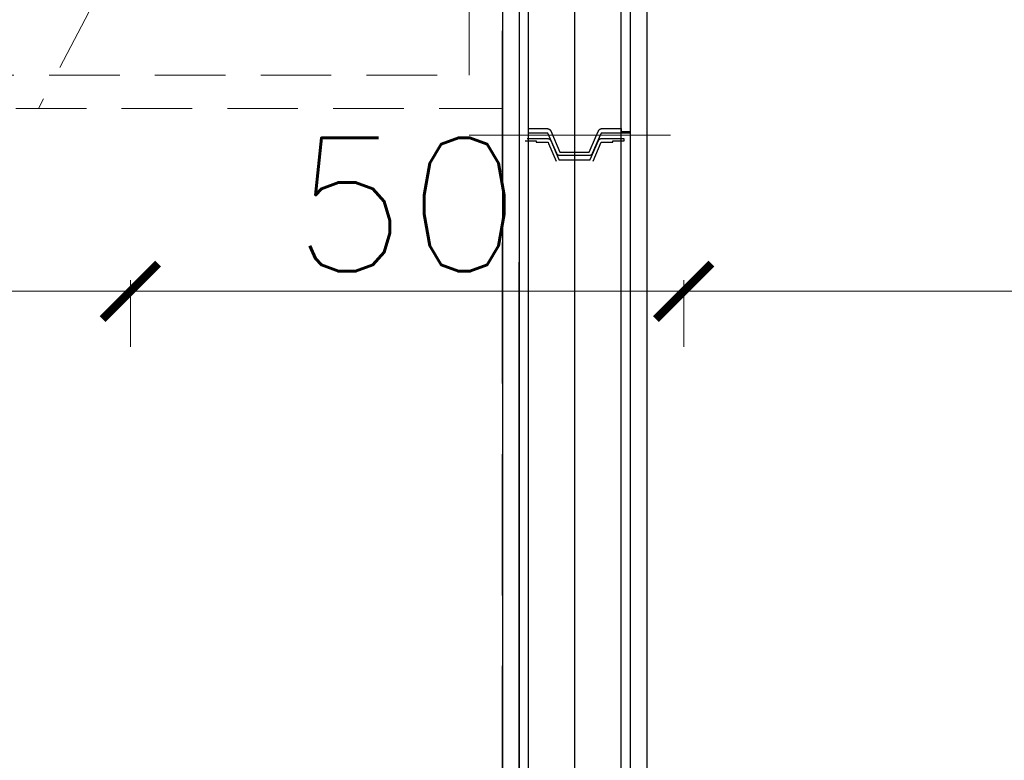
# Model space of a CAD drawing. Header units: millimetres. Extents: x -587 to 358276, y -26688 to 221215.
# Tile 82 of 256: x 9329 to 9418, y 9850 to 9917. Entities that reach past the tile are written whole.
import ezdxf
from ezdxf.lldxf.tags import DXFTag

# ---------------------------------------------------------------- set-up
doc = ezdxf.new("R2010")
doc.units = ezdxf.units.MM
doc.header["$MEASUREMENT"] = 0
doc.linetypes.add('DASHED2', pattern=[9.525, 6.35, -3.175])
for name, color, linetype in [('_I_EKO_PODKLAD 3', 252, 'Continuous'), ('AVECO', 40, 'Continuous'), ('AVECO MODUŁY', 40, 'Continuous'), ('AVECO TORY', 7, 'Continuous')]:
    doc.layers.add(name, color=color, linetype=linetype)
for name, color, linetype, lineweight in [('A_linie osiowe', 30, 'BORDER2', 13), ('A_wyposażenie', 7, 'Continuous', 9), ('wymiarowanie', 176, 'Continuous', 9)]:
    doc.layers.add(name, color=color, linetype=linetype, lineweight=lineweight)
doc.styles.add('styl2', font='simplex.shx')
tags = doc.linetypes.add('BORDER2', pattern=[22.225, 6.35, -3.175, 6.35, -3.175, 0, -3.175]).pattern_tags.tags
tags[14:15] = [DXFTag(74, 4), DXFTag(75, 0), DXFTag(340, '0'), DXFTag(46, 1.0), DXFTag(50, 0.0), DXFTag(44, 0.0), DXFTag(45, 0.0)]
tags[12:13] = [DXFTag(74, 4), DXFTag(75, 0), DXFTag(340, '0'), DXFTag(46, 1.0), DXFTag(50, 0.0), DXFTag(44, 0.0), DXFTag(45, 0.0)]
tags[10:11] = [DXFTag(74, 4), DXFTag(75, 0), DXFTag(340, '0'), DXFTag(46, 1.0), DXFTag(50, 0.0), DXFTag(44, 0.0), DXFTag(45, 0.0)]
tags[8:9] = [DXFTag(74, 4), DXFTag(75, 0), DXFTag(340, '0'), DXFTag(46, 1.0), DXFTag(50, 0.0), DXFTag(44, 0.0), DXFTag(45, 0.0)]
tags[6:7] = [DXFTag(74, 4), DXFTag(75, 0), DXFTag(340, '0'), DXFTag(46, 1.0), DXFTag(50, 0.0), DXFTag(44, 0.0), DXFTag(45, 0.0)]
tags[4:5] = [DXFTag(74, 4), DXFTag(75, 0), DXFTag(340, '0'), DXFTag(46, 1.0), DXFTag(50, 0.0), DXFTag(44, 0.0), DXFTag(45, 0.0)]
doc.dimstyles.new('Skala 1-50', dxfattribs={"dimtxt": 12, "dimasz": 5, "dimexe": 1, "dimexo": 1, "dimgap": 1.5, "dimtad": 1, "dimdec": 1, "dimrnd": 0.5, "dimtxsty": 'styl2', "dimblk": 'ARCHTICK', "dimcen": 5, "dimadec": 0, "dimazin": 0, "dimtfac": 1, "dimtdec": 1, "dimtmove": 1, "dimatfit": 3, "dimldrblk": 'ARCHTICK', "dimfxl": 5, "dimfxlon": 1, "dimlwd": -1, "dimlwe": -1, "dimarcsym": 0})

# ---------------------------------------------------------------- blocks, each defined once
blk = doc.blocks.new('_ArchTick')
at = {"color": 0, "linetype": 'ByBlock', "const_width": 0.15}
blk.add_lwpolyline([(-0.5, -0.5), (0.5, 0.5)], dxfattribs=at)
blk = doc.blocks.new('*D3964')
at = {"layer": 'Defpoints', "color": 0}
for p in [(9339.009, 9892.385), (9189.009, 9788.833), (9339.009, 9788.833)]:
    blk.add_point(p, dxfattribs=at)
at = {"layer": 'wymiarowanie', "color": 0}
for p, q in [((9189.009, 9887.385), (9189.009, 9893.385)), ((9339.009, 9887.385), (9339.009, 9893.385)), ((9189.009, 9892.385), (9339.009, 9892.385))]:
    blk.add_line(p, q, dxfattribs=at)
at = {"layer": 'wymiarowanie', "color": 0, "xscale": 5, "yscale": 5, "zscale": 5, "rotation": 180}
blk.add_blockref('_ArchTick', (9189.009, 9892.385), dxfattribs=at)
at = {"layer": 'wymiarowanie', "color": 0, "xscale": 5, "yscale": 5, "zscale": 5}
blk.add_blockref('_ArchTick', (9339.009, 9892.385), dxfattribs=at)
at = {"layer": 'wymiarowanie', "color": 0, "insert": (9264.009, 9900.187), "char_height": 12, "attachment_point": 5, "style": 'styl2'}
blk.add_mtext('150', dxfattribs=at)
blk = doc.blocks.new('*D3965')
at = {"layer": 'Defpoints', "color": 0}
for p in [(9388.822, 9892.385), (9339.009, 9788.833), (9388.822, 9788.833)]:
    blk.add_point(p, dxfattribs=at)
at = {"layer": 'wymiarowanie', "color": 0}
for p, q in [((9339.009, 9887.385), (9339.009, 9893.385)), ((9388.822, 9887.385), (9388.822, 9893.385)), ((9339.009, 9892.385), (9388.822, 9892.385))]:
    blk.add_line(p, q, dxfattribs=at)
at = {"layer": 'wymiarowanie', "color": 0, "xscale": 5, "yscale": 5, "zscale": 5, "rotation": 180}
blk.add_blockref('_ArchTick', (9339.009, 9892.385), dxfattribs=at)
at = {"layer": 'wymiarowanie', "color": 0, "xscale": 5, "yscale": 5, "zscale": 5}
blk.add_blockref('_ArchTick', (9388.822, 9892.385), dxfattribs=at)
at = {"layer": 'wymiarowanie', "color": 0, "insert": (9363.915, 9900.187), "char_height": 12, "attachment_point": 5, "style": 'styl2'}
blk.add_mtext('50', dxfattribs=at)
blk = doc.blocks.new('*D3966')
at = {"layer": 'Defpoints', "color": 0}
for p in [(9538.822, 9892.385), (9388.822, 9788.833), (9538.822, 9788.833)]:
    blk.add_point(p, dxfattribs=at)
at = {"layer": 'wymiarowanie', "color": 0}
for p, q in [((9388.822, 9887.385), (9388.822, 9893.385)), ((9538.822, 9887.385), (9538.822, 9893.385)), ((9388.822, 9892.385), (9538.822, 9892.385))]:
    blk.add_line(p, q, dxfattribs=at)
at = {"layer": 'wymiarowanie', "color": 0, "xscale": 5, "yscale": 5, "zscale": 5, "rotation": 180}
blk.add_blockref('_ArchTick', (9388.822, 9892.385), dxfattribs=at)
at = {"layer": 'wymiarowanie', "color": 0, "xscale": 5, "yscale": 5, "zscale": 5}
blk.add_blockref('_ArchTick', (9538.822, 9892.385), dxfattribs=at)
at = {"layer": 'wymiarowanie', "color": 0, "insert": (9463.822, 9900.187), "char_height": 12, "attachment_point": 5, "style": 'styl2'}
blk.add_mtext('150', dxfattribs=at)

msp = doc.modelspace()

# ---------------------------------------------------------------- linework, layer by layer
at = {"layer": '_I_EKO_PODKLAD 3', "color": 5, "linetype": 'DASHED2', "ltscale": 2}
msp.add_line((9372.499, 9788.833), (9372.499, 10365.413), dxfattribs=at)
msp.add_line((9372.499, 9788.833), (9372.499, 10365.413), dxfattribs=at)
at = {"layer": 'A_linie osiowe', "color": 7, "ltscale": 0.5}
msp.add_line((9387.617, 9906.421), (9369.499, 9906.421), dxfattribs=at)
at = {"layer": 'A_wyposażenie', "color": 7, "linetype": 'DASHED2'}
msp.add_line((9361.973, 9968.833), (9330.743, 9908.833), dxfattribs=at)
msp.add_line((9361.973, 9968.833), (9330.743, 9908.833), dxfattribs=at)
for points in [[(9372.499, 9908.833), (9372.499, 9968.833), (9252.499, 9968.833), (9252.499, 9908.833)], [(9372.499, 9908.833), (9372.499, 9968.833), (9252.499, 9968.833), (9252.499, 9908.833)], [(9369.499, 9911.833), (9369.499, 9965.833), (9255.499, 9965.833), (9255.499, 9911.833)], [(9369.499, 9911.833), (9369.499, 9965.833), (9255.499, 9965.833), (9255.499, 9911.833)]]:
    msp.add_lwpolyline(points, close=True, dxfattribs=at)
at = {"layer": 'AVECO', "color": 7}
for p, q in [((9374.549, 9905.933), (9375.549, 9905.933)), ((9375.707, 9906.103), (9374.738, 9906.103)), ((9374.738, 9905.933), (9375.549, 9905.933)), ((9375.549, 9905.933), (9375.549, 9905.81)), ((9375.549, 9905.81), (9375.707, 9905.81)), ((9376.326, 9906.103), (9375.707, 9906.103)), ((9375.707, 9905.81), (9376.326, 9905.81)), ((9376.555, 9906.104), (9376.326, 9906.103)), ((9376.326, 9905.81), (9376.605, 9905.81)), ((9376.565, 9906.104), (9376.555, 9906.104)), ((9376.576, 9906.103), (9376.565, 9906.104)), ((9376.586, 9906.103), (9376.576, 9906.103)), ((9376.597, 9906.102), (9376.586, 9906.103)), ((9376.608, 9906.1), (9376.597, 9906.102)), ((9376.605, 9905.81), (9376.663, 9905.674)), ((9376.618, 9906.099), (9376.608, 9906.1)), ((9376.629, 9906.097), (9376.618, 9906.099)), ((9376.639, 9906.094), (9376.629, 9906.097)), ((9376.65, 9906.092), (9376.639, 9906.094)), ((9376.66, 9906.089), (9376.65, 9906.092)), ((9376.671, 9906.086), (9376.66, 9906.089)), ((9376.663, 9905.674), (9377.342, 9904.086)), ((9376.681, 9906.082), (9376.671, 9906.086)), ((9376.691, 9906.079), (9376.681, 9906.082)), ((9376.711, 9906.071), (9376.691, 9906.079)), ((9376.731, 9906.063), (9376.711, 9906.071)), ((9376.749, 9906.054), (9376.731, 9906.063)), ((9376.766, 9906.046), (9376.749, 9906.054)), ((9376.782, 9906.038), (9376.766, 9906.046)), ((9376.797, 9906.03), (9376.782, 9906.038)), ((9376.804, 9906.026), (9376.797, 9906.03)), ((9376.81, 9906.022), (9376.804, 9906.026)), ((9376.813, 9906.02), (9376.81, 9906.022)), ((9376.816, 9906.018), (9376.813, 9906.02)), ((9376.819, 9906.016), (9376.816, 9906.018)), ((9376.822, 9906.014), (9376.819, 9906.016)), ((9376.825, 9906.012), (9376.822, 9906.014)), ((9376.827, 9906.01), (9376.825, 9906.012)), ((9376.83, 9906.008), (9376.827, 9906.01)), ((9376.832, 9906.005), (9376.83, 9906.008)), ((9376.834, 9906.003), (9376.832, 9906.005)), ((9376.837, 9906.001), (9376.834, 9906.003)), ((9376.84, 9905.997), (9376.837, 9906.001)), ((9376.843, 9905.994), (9376.84, 9905.997)), ((9376.845, 9905.992), (9376.843, 9905.994)), ((9376.847, 9905.989), (9376.845, 9905.992)), ((9376.849, 9905.987), (9376.847, 9905.989)), ((9376.851, 9905.984), (9376.849, 9905.987)), ((9376.852, 9905.982), (9376.851, 9905.984)), ((9376.855, 9905.977), (9376.852, 9905.982)), ((9376.859, 9905.972), (9376.855, 9905.977)), ((9376.862, 9905.966), (9376.859, 9905.972)), ((9376.866, 9905.96), (9376.862, 9905.966)), ((9376.87, 9905.953), (9376.866, 9905.96)), ((9376.873, 9905.945), (9376.87, 9905.953)), ((9376.877, 9905.937), (9376.873, 9905.945)), ((9377.616, 9904.21), (9376.877, 9905.937)), ((9381.121, 9905.937), (9380.38, 9904.207)), ((9380.657, 9904.09), (9381.392, 9905.81)), ((9381.124, 9905.945), (9381.121, 9905.937)), ((9381.128, 9905.953), (9381.124, 9905.945)), ((9381.131, 9905.96), (9381.128, 9905.953)), ((9381.135, 9905.966), (9381.131, 9905.96)), ((9381.139, 9905.972), (9381.135, 9905.966)), ((9381.142, 9905.977), (9381.139, 9905.972)), ((9381.145, 9905.982), (9381.142, 9905.977)), ((9381.147, 9905.984), (9381.145, 9905.982)), ((9381.149, 9905.987), (9381.147, 9905.984)), ((9381.15, 9905.989), (9381.149, 9905.987)), ((9381.152, 9905.992), (9381.15, 9905.989)), ((9381.155, 9905.994), (9381.152, 9905.992)), ((9381.157, 9905.997), (9381.155, 9905.994)), ((9381.161, 9906.001), (9381.157, 9905.997)), ((9381.163, 9906.003), (9381.161, 9906.001)), ((9381.165, 9906.005), (9381.163, 9906.003)), ((9381.168, 9906.008), (9381.165, 9906.005)), ((9381.17, 9906.01), (9381.168, 9906.008)), ((9381.173, 9906.012), (9381.17, 9906.01)), ((9381.176, 9906.014), (9381.173, 9906.012)), ((9381.178, 9906.016), (9381.176, 9906.014)), ((9381.181, 9906.018), (9381.178, 9906.016)), ((9381.184, 9906.02), (9381.181, 9906.018)), ((9381.188, 9906.022), (9381.184, 9906.02)), ((9381.194, 9906.026), (9381.188, 9906.022)), ((9381.201, 9906.03), (9381.194, 9906.026)), ((9381.216, 9906.038), (9381.201, 9906.03)), ((9381.232, 9906.046), (9381.216, 9906.038)), ((9381.249, 9906.054), (9381.232, 9906.046)), ((9381.267, 9906.063), (9381.249, 9906.054)), ((9381.286, 9906.071), (9381.267, 9906.063)), ((9381.306, 9906.079), (9381.286, 9906.071)), ((9381.317, 9906.082), (9381.306, 9906.079)), ((9381.327, 9906.086), (9381.317, 9906.082)), ((9381.337, 9906.089), (9381.327, 9906.086)), ((9381.348, 9906.092), (9381.337, 9906.089)), ((9381.358, 9906.094), (9381.348, 9906.092)), ((9381.369, 9906.097), (9381.358, 9906.094)), ((9381.379, 9906.099), (9381.369, 9906.097)), ((9381.39, 9906.1), (9381.379, 9906.099)), ((9381.401, 9906.102), (9381.39, 9906.1)), ((9381.392, 9905.81), (9381.559, 9905.81)), ((9381.411, 9906.103), (9381.401, 9906.102)), ((9381.422, 9906.103), (9381.411, 9906.103)), ((9381.433, 9906.104), (9381.422, 9906.103)), ((9381.443, 9906.104), (9381.433, 9906.104)), ((9381.672, 9906.103), (9381.443, 9906.104)), ((9381.559, 9905.81), (9381.672, 9905.81)), ((9382.29, 9906.103), (9381.672, 9906.103)), ((9381.672, 9905.81), (9382.29, 9905.81)), ((9383.26, 9906.103), (9382.29, 9906.103)), ((9382.29, 9905.81), (9382.449, 9905.81)), ((9382.449, 9905.933), (9383.449, 9905.933)), ((9382.449, 9905.81), (9382.449, 9905.933)), ((9382.449, 9905.933), (9383.26, 9905.933)), ((9383.449, 9906.103), (9383.26, 9906.103)), ((9383.26, 9905.933), (9383.449, 9905.933)), ((9383.449, 9905.933), (9383.449, 9906.103)), ((9377.618, 9904.205), (9377.616, 9904.21)), ((9377.619, 9904.204), (9377.618, 9904.205)), ((9377.62, 9904.202), (9377.619, 9904.204)), ((9377.62, 9904.201), (9377.62, 9904.202)), ((9377.621, 9904.201), (9377.62, 9904.201)), ((9377.621, 9904.2), (9377.621, 9904.201)), ((9377.622, 9904.199), (9377.621, 9904.2)), ((9377.622, 9904.198), (9377.622, 9904.199)), ((9377.623, 9904.198), (9377.622, 9904.198)), ((9377.623, 9904.197), (9377.623, 9904.198)), ((9377.624, 9904.196), (9377.623, 9904.197)), ((9377.625, 9904.195), (9377.624, 9904.196)), ((9377.624, 9904.196), (9377.624, 9904.196)), ((9377.626, 9904.194), (9377.625, 9904.195)), ((9377.627, 9904.193), (9377.626, 9904.194)), ((9377.626, 9904.194), (9377.626, 9904.194)), ((9377.627, 9904.192), (9377.627, 9904.193)), ((9377.628, 9904.192), (9377.627, 9904.192)), ((9377.629, 9904.191), (9377.628, 9904.192)), ((9377.629, 9904.19), (9377.629, 9904.191)), ((9377.63, 9904.19), (9377.629, 9904.19)), ((9377.631, 9904.189), (9377.63, 9904.19)), ((9377.632, 9904.189), (9377.631, 9904.189)), ((9377.632, 9904.188), (9377.632, 9904.189)), ((9377.633, 9904.188), (9377.632, 9904.188)), ((9377.634, 9904.187), (9377.633, 9904.188)), ((9377.635, 9904.186), (9377.634, 9904.187)), ((9377.634, 9904.187), (9377.634, 9904.187)), ((9377.636, 9904.186), (9377.635, 9904.186)), ((9377.637, 9904.186), (9377.636, 9904.186)), ((9377.637, 9904.185), (9377.637, 9904.186)), ((9377.638, 9904.185), (9377.637, 9904.185)), ((9377.639, 9904.184), (9377.638, 9904.185)), ((9377.64, 9904.184), (9377.639, 9904.184)), ((9377.641, 9904.184), (9377.64, 9904.184)), ((9377.642, 9904.183), (9377.641, 9904.184)), ((9377.644, 9904.183), (9377.642, 9904.183)), ((9377.645, 9904.182), (9377.644, 9904.183)), ((9377.647, 9904.182), (9377.645, 9904.182)), ((9377.649, 9904.181), (9377.647, 9904.182)), ((9377.65, 9904.181), (9377.649, 9904.181)), ((9377.652, 9904.18), (9377.65, 9904.181)), ((9377.654, 9904.18), (9377.652, 9904.18)), ((9377.655, 9904.18), (9377.654, 9904.18)), ((9377.659, 9904.179), (9377.655, 9904.18)), ((9377.664, 9904.179), (9377.659, 9904.179)), ((9377.669, 9904.178), (9377.664, 9904.179)), ((9377.718, 9904.175), (9377.669, 9904.178)), ((9377.728, 9904.175), (9377.718, 9904.175)), ((9378.999, 9904.174), (9377.728, 9904.175)), ((9380.27, 9904.175), (9378.999, 9904.174)), ((9380.28, 9904.175), (9380.27, 9904.175)), ((9380.329, 9904.178), (9380.28, 9904.175)), ((9380.334, 9904.179), (9380.329, 9904.178)), ((9380.339, 9904.179), (9380.334, 9904.179)), ((9380.342, 9904.18), (9380.339, 9904.179)), ((9380.344, 9904.18), (9380.342, 9904.18)), ((9380.346, 9904.18), (9380.344, 9904.18)), ((9380.347, 9904.181), (9380.346, 9904.18)), ((9380.349, 9904.181), (9380.347, 9904.181)), ((9380.351, 9904.182), (9380.349, 9904.181)), ((9380.352, 9904.182), (9380.351, 9904.182)), ((9380.354, 9904.183), (9380.352, 9904.182)), ((9380.355, 9904.183), (9380.354, 9904.183)), ((9380.357, 9904.184), (9380.355, 9904.183)), ((9380.358, 9904.184), (9380.357, 9904.184)), ((9380.359, 9904.184), (9380.358, 9904.184)), ((9380.36, 9904.185), (9380.359, 9904.185)), ((9380.359, 9904.185), (9380.359, 9904.184)), ((9380.361, 9904.186), (9380.36, 9904.185)), ((9380.362, 9904.186), (9380.361, 9904.186)), ((9380.363, 9904.187), (9380.362, 9904.186)), ((9380.362, 9904.186), (9380.362, 9904.186)), ((9380.364, 9904.187), (9380.363, 9904.187)), ((9380.365, 9904.188), (9380.364, 9904.187)), ((9380.366, 9904.189), (9380.365, 9904.188)), ((9380.365, 9904.188), (9380.365, 9904.188)), ((9380.367, 9904.189), (9380.366, 9904.189)), ((9380.368, 9904.19), (9380.367, 9904.19)), ((9380.367, 9904.19), (9380.367, 9904.189)), ((9380.369, 9904.191), (9380.368, 9904.19)), ((9380.37, 9904.192), (9380.369, 9904.191)), ((9380.371, 9904.193), (9380.37, 9904.192)), ((9380.37, 9904.192), (9380.37, 9904.192)), ((9380.372, 9904.194), (9380.371, 9904.194)), ((9380.371, 9904.194), (9380.371, 9904.193)), ((9380.373, 9904.195), (9380.372, 9904.194)), ((9380.374, 9904.196), (9380.373, 9904.196)), ((9380.373, 9904.196), (9380.373, 9904.195)), ((9380.375, 9904.198), (9380.374, 9904.197)), ((9380.374, 9904.197), (9380.374, 9904.196)), ((9380.376, 9904.199), (9380.375, 9904.198)), ((9380.375, 9904.198), (9380.375, 9904.198)), ((9380.377, 9904.201), (9380.376, 9904.2)), ((9380.376, 9904.2), (9380.376, 9904.199)), ((9380.378, 9904.202), (9380.377, 9904.201)), ((9380.377, 9904.201), (9380.377, 9904.201)), ((9380.379, 9904.205), (9380.378, 9904.204)), ((9380.378, 9904.204), (9380.378, 9904.202)), ((9380.38, 9904.207), (9380.379, 9904.205))]:
    msp.add_line(p, q, dxfattribs=at)
at = {"layer": 'AVECO MODUŁY', "color": 7}
for p, q in [((9374.804, 10361.025), (9374.804, 9792.921)), ((9383.183, 9792.921), (9383.183, 10361.025)), ((9374.804, 9907.022), (9375.429, 9907.022)), ((9375.824, 9906.621), (9374.804, 9906.621)), ((9375.429, 9907.022), (9376.539, 9907.022)), ((9376.219, 9906.621), (9375.824, 9906.621)), ((9376.603, 9906.621), (9376.219, 9906.621)), ((9376.539, 9907.022), (9376.55, 9907.021)), ((9376.55, 9907.021), (9376.562, 9907.02)), ((9376.562, 9907.02), (9376.574, 9907.019)), ((9376.574, 9907.019), (9376.586, 9907.017)), ((9376.586, 9907.017), (9376.597, 9907.015)), ((9376.597, 9907.015), (9376.609, 9907.012)), ((9377.395, 9904.77), (9376.603, 9906.621)), ((9376.609, 9907.012), (9376.621, 9907.009)), ((9376.621, 9907.009), (9376.633, 9907.005)), ((9376.633, 9907.005), (9376.638, 9907.004)), ((9376.638, 9907.004), (9376.644, 9907.002)), ((9376.644, 9907.002), (9376.65, 9906.999)), ((9376.65, 9906.999), (9376.656, 9906.997)), ((9376.656, 9906.997), (9376.662, 9906.995)), ((9376.662, 9906.995), (9376.667, 9906.992)), ((9376.667, 9906.992), (9376.673, 9906.99)), ((9376.673, 9906.99), (9376.678, 9906.987)), ((9376.678, 9906.987), (9376.684, 9906.985)), ((9376.684, 9906.985), (9376.69, 9906.982)), ((9376.69, 9906.982), (9376.695, 9906.979)), ((9376.695, 9906.979), (9376.7, 9906.976)), ((9376.7, 9906.976), (9376.706, 9906.973)), ((9376.706, 9906.973), (9376.711, 9906.969)), ((9376.711, 9906.969), (9376.716, 9906.966)), ((9376.716, 9906.966), (9376.722, 9906.963)), ((9376.722, 9906.963), (9376.727, 9906.959)), ((9376.727, 9906.959), (9376.732, 9906.956)), ((9376.732, 9906.956), (9376.737, 9906.952)), ((9376.737, 9906.952), (9376.742, 9906.948)), ((9376.742, 9906.948), (9376.747, 9906.944)), ((9376.747, 9906.944), (9376.751, 9906.94)), ((9376.751, 9906.94), (9376.756, 9906.936)), ((9376.756, 9906.936), (9376.761, 9906.932)), ((9376.761, 9906.932), (9376.765, 9906.928)), ((9376.765, 9906.928), (9376.77, 9906.924)), ((9376.77, 9906.924), (9376.774, 9906.92)), ((9376.774, 9906.92), (9376.778, 9906.915)), ((9376.778, 9906.915), (9376.787, 9906.906)), ((9376.787, 9906.906), (9376.795, 9906.897)), ((9376.795, 9906.897), (9376.802, 9906.888)), ((9376.802, 9906.888), (9376.81, 9906.878)), ((9376.81, 9906.878), (9376.816, 9906.869)), ((9376.816, 9906.869), (9376.823, 9906.859)), ((9376.823, 9906.859), (9376.829, 9906.849)), ((9376.829, 9906.849), (9376.835, 9906.839)), ((9376.835, 9906.839), (9376.844, 9906.82)), ((9376.844, 9906.82), (9376.848, 9906.812)), ((9376.848, 9906.812), (9377.666, 9904.898)), ((9380.894, 9906.238), (9381.143, 9906.82)), ((9381.143, 9906.82), (9381.147, 9906.828)), ((9381.147, 9906.828), (9381.152, 9906.839)), ((9381.152, 9906.839), (9381.158, 9906.849)), ((9381.158, 9906.849), (9381.164, 9906.859)), ((9381.164, 9906.859), (9381.171, 9906.869)), ((9381.171, 9906.869), (9381.178, 9906.878)), ((9381.178, 9906.878), (9381.185, 9906.888)), ((9381.185, 9906.888), (9381.192, 9906.897)), ((9381.192, 9906.897), (9381.2, 9906.906)), ((9381.2, 9906.906), (9381.209, 9906.915)), ((9381.209, 9906.915), (9381.213, 9906.92)), ((9381.213, 9906.92), (9381.218, 9906.924)), ((9381.218, 9906.924), (9381.222, 9906.928)), ((9381.384, 9906.621), (9381.218, 9906.233)), ((9381.222, 9906.928), (9381.227, 9906.932)), ((9381.227, 9906.932), (9381.231, 9906.936)), ((9381.231, 9906.936), (9381.236, 9906.94)), ((9381.236, 9906.94), (9381.241, 9906.944)), ((9381.241, 9906.944), (9381.246, 9906.948)), ((9381.246, 9906.948), (9381.25, 9906.952)), ((9381.25, 9906.952), (9381.255, 9906.956)), ((9381.255, 9906.956), (9381.261, 9906.959)), ((9381.261, 9906.959), (9381.266, 9906.963)), ((9381.266, 9906.963), (9381.271, 9906.966)), ((9381.271, 9906.966), (9381.276, 9906.969)), ((9381.276, 9906.969), (9381.281, 9906.973)), ((9381.281, 9906.973), (9381.287, 9906.976)), ((9381.287, 9906.976), (9381.292, 9906.979)), ((9381.292, 9906.979), (9381.298, 9906.982)), ((9381.298, 9906.982), (9381.303, 9906.985)), ((9381.303, 9906.985), (9381.309, 9906.987)), ((9381.309, 9906.987), (9381.314, 9906.99)), ((9381.314, 9906.99), (9381.32, 9906.992)), ((9381.32, 9906.992), (9381.326, 9906.995)), ((9381.326, 9906.995), (9381.331, 9906.997)), ((9381.331, 9906.997), (9381.337, 9906.999)), ((9381.337, 9906.999), (9381.343, 9907.002)), ((9381.343, 9907.002), (9381.349, 9907.004)), ((9381.349, 9907.004), (9381.355, 9907.005)), ((9381.355, 9907.005), (9381.366, 9907.009)), ((9381.366, 9907.009), (9381.378, 9907.012)), ((9381.378, 9907.012), (9381.39, 9907.015)), ((9382.164, 9906.621), (9381.384, 9906.621)), ((9381.39, 9907.015), (9381.402, 9907.017)), ((9381.402, 9907.017), (9381.413, 9907.019)), ((9381.413, 9907.019), (9381.425, 9907.02)), ((9381.425, 9907.02), (9381.437, 9907.021)), ((9381.437, 9907.021), (9381.449, 9907.022)), ((9381.449, 9907.022), (9383.183, 9907.022)), ((9383.183, 9906.621), (9382.164, 9906.621)), ((9383.183, 9907.022), (9383.183, 9906.821)), ((9383.183, 9906.821), (9383.183, 9906.721)), ((9383.183, 9906.721), (9383.494, 9906.721)), ((9383.994, 9906.721), (9383.183, 9906.721)), ((9383.994, 9906.621), (9383.183, 9906.621)), ((9383.494, 9906.721), (9383.994, 9906.721)), ((9383.994, 9906.721), (9383.994, 9906.621)), ((9380.321, 9904.898), (9380.894, 9906.238)), ((9381.218, 9906.233), (9380.593, 9904.77)), ((9377.397, 9904.766), (9377.395, 9904.77)), ((9377.399, 9904.761), (9377.397, 9904.766)), ((9377.402, 9904.756), (9377.399, 9904.761)), ((9377.404, 9904.752), (9377.402, 9904.756)), ((9377.407, 9904.747), (9377.404, 9904.752)), ((9377.409, 9904.742), (9377.407, 9904.747)), ((9377.412, 9904.738), (9377.409, 9904.742)), ((9377.415, 9904.733), (9377.412, 9904.738)), ((9377.418, 9904.729), (9377.415, 9904.733)), ((9377.421, 9904.724), (9377.418, 9904.729)), ((9377.425, 9904.72), (9377.421, 9904.724)), ((9377.428, 9904.716), (9377.425, 9904.72)), ((9377.431, 9904.711), (9377.428, 9904.716)), ((9377.435, 9904.707), (9377.431, 9904.711)), ((9377.438, 9904.703), (9377.435, 9904.707)), ((9377.442, 9904.699), (9377.438, 9904.703)), ((9377.446, 9904.694), (9377.442, 9904.699)), ((9377.449, 9904.69), (9377.446, 9904.694)), ((9377.453, 9904.686), (9377.449, 9904.69)), ((9377.457, 9904.682), (9377.453, 9904.686)), ((9377.461, 9904.679), (9377.457, 9904.682)), ((9377.465, 9904.675), (9377.461, 9904.679)), ((9377.47, 9904.671), (9377.465, 9904.675)), ((9377.474, 9904.667), (9377.47, 9904.671)), ((9377.478, 9904.664), (9377.474, 9904.667)), ((9377.483, 9904.66), (9377.478, 9904.664)), ((9377.487, 9904.657), (9377.483, 9904.66)), ((9377.492, 9904.654), (9377.487, 9904.657)), ((9377.496, 9904.65), (9377.492, 9904.654)), ((9377.501, 9904.647), (9377.496, 9904.65)), ((9377.506, 9904.644), (9377.501, 9904.647)), ((9377.51, 9904.641), (9377.506, 9904.644)), ((9377.515, 9904.638), (9377.51, 9904.641)), ((9377.52, 9904.636), (9377.515, 9904.638)), ((9377.525, 9904.633), (9377.52, 9904.636)), ((9377.53, 9904.63), (9377.525, 9904.633)), ((9377.666, 9904.898), (9378.681, 9904.898)), ((9378.681, 9904.898), (9380.321, 9904.898)), ((9380.462, 9904.633), (9380.457, 9904.63)), ((9380.467, 9904.636), (9380.462, 9904.633)), ((9380.472, 9904.638), (9380.467, 9904.636)), ((9380.477, 9904.641), (9380.472, 9904.638)), ((9380.482, 9904.644), (9380.477, 9904.641)), ((9380.486, 9904.647), (9380.482, 9904.644)), ((9380.491, 9904.65), (9380.486, 9904.647)), ((9380.496, 9904.654), (9380.491, 9904.65)), ((9380.5, 9904.657), (9380.496, 9904.654)), ((9380.505, 9904.66), (9380.5, 9904.657)), ((9380.509, 9904.664), (9380.505, 9904.66)), ((9380.513, 9904.667), (9380.509, 9904.664)), ((9380.518, 9904.671), (9380.513, 9904.667)), ((9380.522, 9904.675), (9380.518, 9904.671)), ((9380.526, 9904.679), (9380.522, 9904.675)), ((9380.53, 9904.682), (9380.526, 9904.679)), ((9380.534, 9904.686), (9380.53, 9904.682)), ((9380.538, 9904.69), (9380.534, 9904.686)), ((9380.542, 9904.694), (9380.538, 9904.69)), ((9380.545, 9904.699), (9380.542, 9904.694)), ((9380.549, 9904.703), (9380.545, 9904.699)), ((9380.553, 9904.707), (9380.549, 9904.703)), ((9380.556, 9904.711), (9380.553, 9904.707)), ((9380.559, 9904.716), (9380.556, 9904.711)), ((9380.563, 9904.72), (9380.559, 9904.716)), ((9380.566, 9904.724), (9380.563, 9904.72)), ((9380.569, 9904.729), (9380.566, 9904.724)), ((9380.572, 9904.733), (9380.569, 9904.729)), ((9380.575, 9904.738), (9380.572, 9904.733)), ((9380.578, 9904.742), (9380.575, 9904.738)), ((9380.58, 9904.747), (9380.578, 9904.742)), ((9380.583, 9904.752), (9380.58, 9904.747)), ((9380.586, 9904.756), (9380.583, 9904.752)), ((9380.588, 9904.761), (9380.586, 9904.756)), ((9380.59, 9904.766), (9380.588, 9904.761)), ((9380.593, 9904.77), (9380.59, 9904.766)), ((9377.535, 9904.628), (9377.53, 9904.63)), ((9377.54, 9904.625), (9377.535, 9904.628)), ((9377.545, 9904.623), (9377.54, 9904.625)), ((9377.55, 9904.621), (9377.545, 9904.623)), ((9377.555, 9904.619), (9377.55, 9904.621)), ((9377.561, 9904.617), (9377.555, 9904.619)), ((9377.566, 9904.615), (9377.561, 9904.617)), ((9377.571, 9904.613), (9377.566, 9904.615)), ((9377.576, 9904.611), (9377.571, 9904.613)), ((9377.582, 9904.61), (9377.576, 9904.611)), ((9377.587, 9904.608), (9377.582, 9904.61)), ((9377.592, 9904.607), (9377.587, 9904.608)), ((9377.598, 9904.606), (9377.592, 9904.607)), ((9377.603, 9904.604), (9377.598, 9904.606)), ((9377.608, 9904.603), (9377.603, 9904.604)), ((9377.614, 9904.602), (9377.608, 9904.603)), ((9377.619, 9904.601), (9377.614, 9904.602)), ((9377.624, 9904.601), (9377.619, 9904.601)), ((9377.629, 9904.6), (9377.624, 9904.601)), ((9377.635, 9904.599), (9377.629, 9904.6)), ((9377.64, 9904.599), (9377.635, 9904.599)), ((9377.645, 9904.598), (9377.64, 9904.599)), ((9377.651, 9904.598), (9377.645, 9904.598)), ((9377.656, 9904.598), (9377.651, 9904.598)), ((9377.666, 9904.598), (9377.656, 9904.598)), ((9380.331, 9904.598), (9377.666, 9904.598)), ((9380.337, 9904.598), (9380.331, 9904.598)), ((9380.342, 9904.598), (9380.337, 9904.598)), ((9380.347, 9904.599), (9380.342, 9904.598)), ((9380.352, 9904.599), (9380.347, 9904.599)), ((9380.358, 9904.6), (9380.352, 9904.599)), ((9380.363, 9904.601), (9380.358, 9904.6)), ((9380.368, 9904.601), (9380.363, 9904.601)), ((9380.374, 9904.602), (9380.368, 9904.601)), ((9380.379, 9904.603), (9380.374, 9904.602)), ((9380.384, 9904.604), (9380.379, 9904.603)), ((9380.39, 9904.606), (9380.384, 9904.604)), ((9380.395, 9904.607), (9380.39, 9904.606)), ((9380.4, 9904.608), (9380.395, 9904.607)), ((9380.406, 9904.61), (9380.4, 9904.608)), ((9380.411, 9904.611), (9380.406, 9904.61)), ((9380.416, 9904.613), (9380.411, 9904.611)), ((9380.421, 9904.615), (9380.416, 9904.613)), ((9380.427, 9904.617), (9380.421, 9904.615)), ((9380.432, 9904.619), (9380.427, 9904.617)), ((9380.437, 9904.621), (9380.432, 9904.619)), ((9380.442, 9904.623), (9380.437, 9904.621)), ((9380.447, 9904.625), (9380.442, 9904.623)), ((9380.452, 9904.628), (9380.447, 9904.625)), ((9380.457, 9904.63), (9380.452, 9904.628)), ((9373.999, 9792.921), (9373.999, 9895.021)), ((9383.994, 9895.021), (9383.994, 9792.921))]:
    msp.add_line(p, q, dxfattribs=at)
at = {"layer": 'AVECO TORY', "color": 7}
for p, q in [((9372.499, 10365.413), (9372.499, 9788.833)), ((9373.999, 10365.413), (9373.999, 9788.833)), ((9378.999, 10365.413), (9378.999, 9788.833)), ((9383.999, 10365.413), (9383.999, 9788.833)), ((9385.499, 10365.413), (9385.499, 9788.833))]:
    msp.add_line(p, q, dxfattribs=at)

# ---------------------------------------------------------------- dimensions: what is measured, and where the dimension line sits
at = {"layer": 'wymiarowanie'}
for base, p1, p2, picture, middle in [((9339.009, 9892.385), (9189.009, 9788.833), (9339.009, 9788.833), '*D3964', (9264.009, 9900.187)), ((9388.822, 9892.385), (9339.009, 9788.833), (9388.822, 9788.833), '*D3965', (9363.915, 9900.187)), ((9538.822, 9892.385), (9388.822, 9788.833), (9538.822, 9788.833), '*D3966', (9463.822, 9900.187))]:
    dim = msp.add_linear_dim(base=base, p1=p1, p2=p2, dimstyle='Skala 1-50', dxfattribs=at)
    dim.commit()
    dim.dimension.update_dxf_attribs({"geometry": picture, "text_midpoint": middle})

doc.saveas('drawing.dxf')
